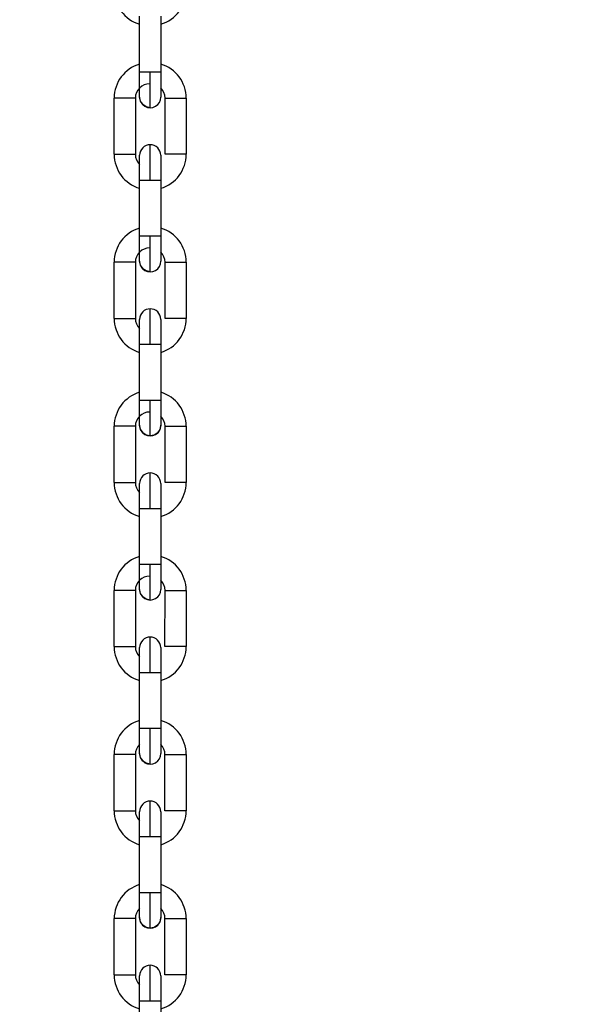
# Model space of a CAD drawing. Header units: inches. Extents: x 170 to 288, y 234 to 248.
# Tile 82 of 192: x 186.066 to 186.203, y 243.261 to 243.505. Entities that reach past the tile are written whole.
import ezdxf

# ---------------------------------------------------------------- set-up
doc = ezdxf.new("R2010")
doc.units = ezdxf.units.IN
doc.header["$LTSCALE"] = 0.25
doc.header["$MEASUREMENT"] = 0
doc.layers.add('ANNOTATIONS', color=1, linetype='Continuous')
doc.layers.add('SLIM E GUIDE MOTOR LH', color=7, linetype='Continuous')
doc.styles.add('ARIAL', font='arial.ttf', dxfattribs={"height": 0.09375})
doc.dimstyles.new('STANDARD$0', dxfattribs={"dimtxt": 0.09375, "dimasz": 0.09375, "dimexe": 0.03125, "dimexo": 0.046875, "dimgap": 0.09, "dimtad": 0, "dimtih": 1, "dimtoh": 1, "dimdec": 4, "dimzin": 0, "dimdsep": 46, "dimtxsty": 'ARIAL', "dimcen": 0.09, "dimadec": 0, "dimazin": 0, "dimtfac": 1, "dimtdec": 4, "dimtofl": 0, "dimtmove": 0, "dimatfit": 1, "dimfxl": 1, "dimtolj": 1, "dimtzin": 0, "dimarcsym": 0})

# ---------------------------------------------------------------- blocks, each defined once
blk = doc.blocks.new('*D11')
at = {"layer": 'ANNOTATIONS', "color": 0, "lineweight": -2, "transparency": 16777216}
for p, q in [((185.6191465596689, 244.1437778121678), (187.0176164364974, 244.1437778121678)), ((186.9863664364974, 244.0500278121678), (186.9863664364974, 242.3590412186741)), ((186.9863664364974, 240.2331944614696), (186.9863664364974, 241.9241810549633)), ((185.7089299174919, 240.1394444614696), (187.0176164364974, 240.1394444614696))]:
    blk.add_line(p, q, dxfattribs=at)
at = {"layer": 'ANNOTATIONS', "color": 0, "transparency": 16777216}
for points in [[(186.9707414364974, 244.0500278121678), (187.0019914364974, 244.0500278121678), (186.9863664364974, 244.1437778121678)], [(186.9707414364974, 240.2331944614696), (187.0019914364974, 240.2331944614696), (186.9863664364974, 240.1394444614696)]]:
    blk.add_solid(points, dxfattribs=at)
at = {"layer": 'defpoints', "color": 0, "transparency": 16777216}
for p in [(185.5722715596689, 244.1437778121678), (186.9863664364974, 244.1437778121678), (185.6620549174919, 240.1394444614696)]:
    blk.add_point(p, dxfattribs=at)
at = {"layer": 'ANNOTATIONS', "color": 0, "transparency": 16777216, "insert": (186.9863664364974, 242.1416111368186), "char_height": 0.09375, "attachment_point": 5, "style": 'ARIAL'}
blk.add_mtext('\\A1;OPENING \\PHEIGHT', dxfattribs=at)

msp = doc.modelspace()

# ---------------------------------------------------------------- linework, layer by layer
at = {"layer": 'SLIM E GUIDE MOTOR LH'}
for p, q in [((186.096180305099, 243.4917794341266), (186.0961806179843, 243.5056901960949)), ((186.1014298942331, 243.5056901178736), (186.1014296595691, 243.4917793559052)), ((186.089880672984, 243.4714487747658), (186.0898809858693, 243.4853595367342)), ((186.0951303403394, 243.4853594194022), (186.0951300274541, 243.4714486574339)), ((186.1024790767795, 243.4714485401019), (186.1024793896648, 243.4853593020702)), ((186.1077287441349, 243.4853591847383), (186.1077284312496, 243.4714484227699)), ((186.0961794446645, 243.4511180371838), (186.0961797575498, 243.4650287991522)), ((186.0961797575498, 243.4650287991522), (186.0988043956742, 243.4650287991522)), ((186.1014291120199, 243.4650286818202), (186.1014287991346, 243.4511179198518)), ((186.0988041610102, 243.4511180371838), (186.0961794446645, 243.4511180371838)), ((186.0898798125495, 243.4307873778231), (186.0898801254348, 243.4446981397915)), ((186.0951294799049, 243.4446980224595), (186.0951291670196, 243.4307872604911)), ((186.1024782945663, 243.4307871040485), (186.1024785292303, 243.4446978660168)), ((186.1077278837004, 243.4446977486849), (186.1077276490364, 243.4307869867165)), ((186.0961786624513, 243.4104566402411), (186.0961788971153, 243.4243674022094)), ((186.1014282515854, 243.4243672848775), (186.1014280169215, 243.4104565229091)), ((186.0898790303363, 243.3901259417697), (186.0898792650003, 243.4040367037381)), ((186.0951286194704, 243.4040366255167), (186.0951283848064, 243.3901258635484)), ((186.1024774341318, 243.3901257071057), (186.1024777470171, 243.4040364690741)), ((186.1077271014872, 243.4040363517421), (186.107726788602, 243.3901255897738)), ((186.0961778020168, 243.3697952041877), (186.0961781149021, 243.383705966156)), ((186.1014274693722, 243.3837058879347), (186.1014271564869, 243.3697951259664)), ((186.0898781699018, 243.349464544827), (186.0898784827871, 243.3633753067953)), ((186.0951278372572, 243.3633751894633), (186.0951275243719, 243.349464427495)), ((186.1024765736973, 243.3494642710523), (186.1024768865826, 243.3633750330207)), ((186.1077262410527, 243.3633749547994), (186.1077259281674, 243.349464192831)), ((186.0961770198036, 243.3291338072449), (186.0961772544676, 243.3430445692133)), ((186.0961772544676, 243.3430445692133), (186.0988019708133, 243.3430445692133)), ((186.1014266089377, 243.3430444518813), (186.1014262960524, 243.329133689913)), ((186.098801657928, 243.3291338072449), (186.0961770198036, 243.3291338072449)), ((186.0898773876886, 243.3088031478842), (186.0898776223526, 243.3227139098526)), ((186.0951269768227, 243.3227137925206), (186.0951266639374, 243.3088030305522)), ((186.1024757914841, 243.3088028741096), (186.1024760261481, 243.322713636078)), ((186.1077253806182, 243.322713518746), (186.1077251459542, 243.3088027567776)), ((186.0961765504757, 243.3062855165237), (186.0961765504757, 243.3085510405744)), ((186.0961761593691, 243.2884724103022), (186.0961764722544, 243.3023831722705)), ((186.1014257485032, 243.3023830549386), (186.1014255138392, 243.2884722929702)), ((186.0898765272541, 243.2681417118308), (186.0898768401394, 243.2820524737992)), ((186.0951261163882, 243.2820523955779), (186.0951258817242, 243.2681416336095)), ((186.1024749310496, 243.2681414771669), (186.1024752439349, 243.2820522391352)), ((186.107724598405, 243.2820521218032), (186.1077242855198, 243.2681413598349)), ((186.0961752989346, 243.2478109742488), (186.0961756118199, 243.2617217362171)), ((186.10142496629, 243.2617216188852), (186.1014246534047, 243.2478108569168))]:
    msp.add_line(p, q, dxfattribs=at)
at = {"layer": 'SLIM E GUIDE MOTOR LH', "flags": 128}
for points in [[(186.0961801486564, 243.4856113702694), (186.0961801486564, 243.486080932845), (186.0961802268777, 243.4866509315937), (186.0961802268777, 243.489419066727), (186.096180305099, 243.4905761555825), (186.096180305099, 243.4917794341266)], [(186.0988049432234, 243.4917794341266), (186.0978005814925, 243.4917794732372), (186.0963800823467, 243.4917794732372), (186.096180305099, 243.4917794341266)], [(186.0988047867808, 243.4829866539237), (186.0988047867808, 243.4844685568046), (186.0988048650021, 243.4855620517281), (186.0988048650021, 243.4868944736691), (186.0988049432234, 243.4884146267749), (186.0988049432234, 243.4917794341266)], [(186.1014296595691, 243.4917793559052), (186.1012298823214, 243.4917793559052), (186.1006609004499, 243.4917793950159), (186.0998093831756, 243.4917794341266), (186.0988049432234, 243.4917794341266)], [(186.1014296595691, 243.4917793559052), (186.1014296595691, 243.4905760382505), (186.1014295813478, 243.4894189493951), (186.1014295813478, 243.4874178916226), (186.1014295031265, 243.4866508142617), (186.1014295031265, 243.4856112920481)], [(186.0988047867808, 243.4829866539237), (186.0978003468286, 243.4831864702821), (186.0969489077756, 243.4837554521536), (186.0963799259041, 243.4846069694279), (186.0961801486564, 243.4856113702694)], [(186.0951303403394, 243.4853594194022), (186.0949304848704, 243.4853594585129), (186.0943615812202, 243.4853594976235), (186.0935100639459, 243.4853594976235), (186.0925056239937, 243.4853595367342), (186.0898809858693, 243.4853595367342)], [(186.1024793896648, 243.4853593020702), (186.1040996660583, 243.4853593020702), (186.1051040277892, 243.4853592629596), (186.1061084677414, 243.4853592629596), (186.1069599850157, 243.4853592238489), (186.1075289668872, 243.4853591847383), (186.1077287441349, 243.4853591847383)], [(186.0988043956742, 243.4650287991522), (186.0988044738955, 243.4667441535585), (186.0988044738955, 243.4683935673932), (186.0988045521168, 243.4699137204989), (186.0988045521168, 243.4723395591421), (186.0988046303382, 243.4731520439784), (186.0988046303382, 243.4738213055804)], [(186.089880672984, 243.4714487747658), (186.0925053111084, 243.4714487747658), (186.0935097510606, 243.4714487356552), (186.0943612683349, 243.4714487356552), (186.0949302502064, 243.4714486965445), (186.0951300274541, 243.4714486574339)], [(186.0961797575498, 243.4650287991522), (186.0961797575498, 243.4662321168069), (186.0961798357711, 243.4673891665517), (186.0961798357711, 243.4707271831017), (186.0961799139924, 243.4710781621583)], [(186.0961798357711, 243.4707271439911), (186.0961799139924, 243.4710781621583), (186.0961799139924, 243.471196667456)], [(186.1014291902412, 243.4711965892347), (186.1014291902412, 243.4684552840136), (186.1014291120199, 243.4673888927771), (186.1014291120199, 243.4650285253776)], [(186.1077284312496, 243.4714484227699), (186.1075286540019, 243.4714484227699), (186.1069596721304, 243.4714484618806), (186.1061081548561, 243.4714485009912), (186.1051037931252, 243.4714485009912), (186.104099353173, 243.4714485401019), (186.1024790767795, 243.4714485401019)], [(186.0988043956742, 243.4650287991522), (186.0998088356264, 243.4650287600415), (186.1006603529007, 243.4650287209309), (186.1012293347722, 243.4650287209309), (186.1014291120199, 243.4650286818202)], [(186.0961793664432, 243.4449499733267), (186.0961793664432, 243.4476912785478), (186.0961794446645, 243.4487576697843), (186.0961794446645, 243.4511180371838)], [(186.0988039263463, 243.442325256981), (186.0988040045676, 243.4424942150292), (186.0988040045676, 243.4449006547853), (186.0988040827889, 243.4462330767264), (186.0988040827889, 243.4494026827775), (186.0988041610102, 243.4511180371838)], [(186.1014287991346, 243.4511179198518), (186.1012290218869, 243.4511179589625), (186.1006600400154, 243.4511179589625), (186.0998086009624, 243.4511179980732), (186.0988041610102, 243.4511180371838)], [(186.1014287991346, 243.4511179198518), (186.1014287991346, 243.4487575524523), (186.1014287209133, 243.4476911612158), (186.1014287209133, 243.4449498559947)], [(186.0951294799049, 243.4446980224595), (186.0949297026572, 243.4446980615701), (186.0943607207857, 243.4446980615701), (186.0935092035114, 243.4446981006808), (186.0925047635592, 243.4446981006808), (186.0915004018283, 243.4446981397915), (186.0898801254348, 243.4446981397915)], [(186.0988039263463, 243.442325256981), (186.0977995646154, 243.4425250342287), (186.0969480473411, 243.4430940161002), (186.0963791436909, 243.4439455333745), (186.0961793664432, 243.4449499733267)], [(186.1024785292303, 243.4446978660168), (186.102678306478, 243.4446978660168), (186.1032472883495, 243.4446979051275), (186.1040988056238, 243.4446978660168), (186.105103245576, 243.4446978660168), (186.1061076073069, 243.4446978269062), (186.1069591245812, 243.4446978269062), (186.1075281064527, 243.4446977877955), (186.1077278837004, 243.4446977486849)], [(186.098803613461, 243.4243673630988), (186.098803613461, 243.4260827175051), (186.0988036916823, 243.4277321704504), (186.0988036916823, 243.430584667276), (186.0988037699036, 243.4316781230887), (186.0988037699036, 243.4331599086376)], [(186.0898798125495, 243.4307873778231), (186.091500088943, 243.4307873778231), (186.0925045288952, 243.4307873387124), (186.0935089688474, 243.4307873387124), (186.0943604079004, 243.4307872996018), (186.0949293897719, 243.4307872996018), (186.0951291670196, 243.4307872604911)], [(186.0961789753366, 243.4282697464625), (186.0961790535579, 243.4287286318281), (186.0961790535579, 243.4305352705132)], [(186.1014284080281, 243.4294956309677), (186.1014283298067, 243.4287285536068), (186.1014283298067, 243.4255704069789)], [(186.1014284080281, 243.4305351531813), (186.1014284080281, 243.429495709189)], [(186.1077276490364, 243.4307869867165), (186.1075277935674, 243.4307870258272), (186.1069588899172, 243.4307870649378), (186.1061073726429, 243.4307870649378), (186.1051029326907, 243.4307871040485), (186.1040984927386, 243.4307871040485), (186.1032470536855, 243.4307871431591), (186.102678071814, 243.4307871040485), (186.1024782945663, 243.4307871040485)], [(186.0961788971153, 243.4243674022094), (186.0961789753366, 243.4255706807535), (186.0961789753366, 243.4277940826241), (186.0961790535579, 243.4287287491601)], [(186.1014283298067, 243.4255706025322), (186.1014282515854, 243.4243672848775)], [(186.0961788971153, 243.4243674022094), (186.0977991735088, 243.4243674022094), (186.098803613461, 243.4243673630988)], [(186.098803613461, 243.4243673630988), (186.0998080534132, 243.4243673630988), (186.1006594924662, 243.4243673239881), (186.1012284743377, 243.4243672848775), (186.1014282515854, 243.4243672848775)], [(186.0961785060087, 243.4042885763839), (186.0961785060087, 243.4053280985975), (186.09617858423, 243.4060951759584), (186.09617858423, 243.4092533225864), (186.0961786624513, 243.4104566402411)], [(186.0988033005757, 243.4104566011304), (186.0977988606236, 243.4104566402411), (186.0961786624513, 243.4104566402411)], [(186.0988031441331, 243.4016638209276), (186.0988031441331, 243.4031457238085), (186.0988032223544, 243.4042392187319), (186.0988032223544, 243.4070917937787), (186.0988033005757, 243.4087412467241), (186.0988033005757, 243.4104566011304)], [(186.1014280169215, 243.4104565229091), (186.1012281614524, 243.4104565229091), (186.1006592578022, 243.4104565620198), (186.0998077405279, 243.4104566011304), (186.0988033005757, 243.4104566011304)], [(186.1014280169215, 243.4104565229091), (186.1014279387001, 243.4092532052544), (186.1014279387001, 243.4070297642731), (186.1014278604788, 243.4060950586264), (186.1014278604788, 243.404288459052)], [(186.0951286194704, 243.4040366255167), (186.0949288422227, 243.4040366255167), (186.0943598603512, 243.4040366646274), (186.0935084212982, 243.4040366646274), (186.092503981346, 243.4040367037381), (186.0914995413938, 243.4040367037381), (186.0906480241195, 243.4040367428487), (186.0900791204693, 243.4040367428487), (186.0898792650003, 243.4040367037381)], [(186.0988031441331, 243.4016638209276), (186.0977987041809, 243.4018636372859), (186.0969472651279, 243.4024326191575), (186.0963782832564, 243.4032841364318), (186.0961785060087, 243.4042885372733)], [(186.1014278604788, 243.404288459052), (186.1012280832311, 243.4032840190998), (186.1006591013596, 243.4024325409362), (186.0998075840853, 243.4018635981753), (186.0988031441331, 243.4016638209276)], [(186.1024777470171, 243.4040364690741), (186.1040979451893, 243.4040364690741), (186.1051023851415, 243.4040364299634), (186.1061068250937, 243.4040364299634), (186.106958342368, 243.4040363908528), (186.1075272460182, 243.4040363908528), (186.1077271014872, 243.4040363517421)], [(186.0988027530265, 243.383705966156), (186.0988028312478, 243.3854213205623), (186.0988028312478, 243.3885908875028), (186.0988029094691, 243.3899232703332), (186.0988029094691, 243.3924984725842)], [(186.0898790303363, 243.3901259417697), (186.090078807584, 243.3901259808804), (186.0914992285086, 243.3901259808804), (186.0935081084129, 243.390125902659), (186.0943596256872, 243.390125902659), (186.0949285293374, 243.3901258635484), (186.0951283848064, 243.3901258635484)], [(186.0961781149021, 243.383705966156), (186.0961781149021, 243.3860663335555), (186.0961781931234, 243.3871326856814), (186.0961781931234, 243.3898738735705)], [(186.1014275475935, 243.3898737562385), (186.1014275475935, 243.3871324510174), (186.1014274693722, 243.3860660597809), (186.1014274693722, 243.3837056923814)], [(186.107726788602, 243.3901255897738), (186.1075270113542, 243.3901256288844), (186.1069580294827, 243.3901256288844), (186.1061065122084, 243.3901256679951), (186.1051020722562, 243.3901256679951), (186.1040977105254, 243.3901257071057), (186.1024774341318, 243.3901257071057)], [(186.1014275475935, 243.3871325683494), (186.1014274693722, 243.3860662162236)], [(186.0961781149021, 243.383705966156), (186.0963778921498, 243.3837060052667), (186.0969468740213, 243.3837060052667), (186.0977983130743, 243.383705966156), (186.0988027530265, 243.383705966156)], [(186.0988027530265, 243.383705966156), (186.0998071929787, 243.3837059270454), (186.100658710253, 243.3837059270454), (186.1012276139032, 243.3837058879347), (186.1014274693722, 243.3837058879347)], [(186.0961777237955, 243.3636271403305), (186.0961777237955, 243.3674348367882), (186.0961778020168, 243.368591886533), (186.0961778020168, 243.3697952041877)], [(186.0988025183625, 243.3697952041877), (186.0977980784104, 243.3697952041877), (186.096946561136, 243.3697952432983), (186.0963775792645, 243.3697952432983), (186.0961778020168, 243.3697952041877)], [(186.0988022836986, 243.3610024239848), (186.0988022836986, 243.3616717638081), (186.0988023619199, 243.3624843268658), (186.0988023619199, 243.3649102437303), (186.0988024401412, 243.366430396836), (186.0988024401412, 243.3680798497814), (186.0988025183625, 243.3697952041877)], [(186.1014271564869, 243.3697951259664), (186.1012273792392, 243.3697951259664), (186.1006583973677, 243.369795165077), (186.0998068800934, 243.369795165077), (186.0988025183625, 243.3697952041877)], [(186.1014271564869, 243.3697951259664), (186.1014271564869, 243.3685918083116), (186.1014270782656, 243.3674347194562), (186.1014270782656, 243.3646665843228), (186.1014270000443, 243.3640965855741), (186.1014270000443, 243.3636270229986)], [(186.0988022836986, 243.3610024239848), (186.0977979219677, 243.3612022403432), (186.0969464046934, 243.3617712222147), (186.0963774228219, 243.362622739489), (186.0961777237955, 243.3636271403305)], [(186.0951278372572, 243.3633751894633), (186.0949279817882, 243.363375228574), (186.094359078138, 243.363375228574), (186.0935075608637, 243.3633752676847), (186.0925031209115, 243.3633753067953), (186.0898784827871, 243.3633753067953)], [(186.1024768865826, 243.3633750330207), (186.1026766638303, 243.3633750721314), (186.1040971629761, 243.3633750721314), (186.1051016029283, 243.3633750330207), (186.1061059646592, 243.36337499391), (186.1069574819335, 243.36337499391), (186.107526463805, 243.3633749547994), (186.1077262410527, 243.3633749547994)], [(186.0988019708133, 243.3430445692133), (186.0988019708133, 243.3464093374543), (186.0988020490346, 243.3479294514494), (186.0988020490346, 243.3503553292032), (186.0988021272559, 243.3511678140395), (186.0988021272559, 243.3518370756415)], [(186.0898781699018, 243.349464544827), (186.0925028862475, 243.349464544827), (186.0935072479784, 243.3494645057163), (186.0943587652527, 243.3494644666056), (186.0949277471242, 243.3494644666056), (186.0951275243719, 243.349464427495)], [(186.0961773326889, 243.3481729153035), (186.0961774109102, 243.3487429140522), (186.0961774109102, 243.3492124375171)], [(186.1014267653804, 243.3492123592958), (186.1014267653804, 243.3490938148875), (186.101426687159, 243.3487428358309), (186.101426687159, 243.3454048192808), (186.1014266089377, 243.344247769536), (186.1014266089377, 243.3430444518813)], [(186.1077259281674, 243.349464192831), (186.1075261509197, 243.349464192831), (186.1069571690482, 243.3494642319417), (186.1061057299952, 243.3494642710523), (186.1051012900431, 243.3494642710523), (186.1040968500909, 243.349464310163), (186.1026764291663, 243.349464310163), (186.1024765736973, 243.3494642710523)], [(186.0961772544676, 243.3430445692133), (186.0961772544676, 243.344247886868), (186.0961773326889, 243.3454049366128), (186.0961773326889, 243.3481729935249), (186.0961774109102, 243.3487429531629)], [(186.0988019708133, 243.3430445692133), (186.0998063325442, 243.3430445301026), (186.1006578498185, 243.343044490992), (186.10122683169, 243.343044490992), (186.1014266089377, 243.3430444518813)], [(186.096176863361, 243.3229657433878), (186.096176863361, 243.3247723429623), (186.0961769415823, 243.3257070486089), (186.0961769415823, 243.3279304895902), (186.0961770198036, 243.3291338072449)], [(186.0988015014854, 243.3203410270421), (186.0988015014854, 243.3229164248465), (186.0988015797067, 243.3242488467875), (186.0988015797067, 243.327418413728), (186.098801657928, 243.3291338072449)], [(186.1014262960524, 243.329133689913), (186.1012265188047, 243.3291337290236), (186.1006575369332, 243.3291337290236), (186.0998060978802, 243.3291337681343), (186.098801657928, 243.3291338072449)], [(186.1014262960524, 243.329133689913), (186.1014262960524, 243.3267733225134), (186.1014262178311, 243.3257069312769), (186.1014262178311, 243.3229656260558)], [(186.0951269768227, 243.3227137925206), (186.094927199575, 243.3227137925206), (186.0943582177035, 243.3227138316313), (186.0935067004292, 243.3227138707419), (186.0925023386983, 243.3227138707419), (186.0914978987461, 243.3227139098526), (186.0898776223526, 243.3227139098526)], [(186.0988015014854, 243.3203409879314), (186.0977970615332, 243.3205408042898), (186.0969455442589, 243.3211097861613), (186.0963766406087, 243.3219613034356), (186.096176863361, 243.3229657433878)], [(186.1024760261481, 243.322713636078), (186.1051007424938, 243.322713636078), (186.106105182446, 243.3227135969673), (186.106956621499, 243.3227135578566), (186.1075256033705, 243.3227135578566), (186.1077253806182, 243.322713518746)], [(186.0988011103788, 243.3023831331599), (186.0988011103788, 243.3040984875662), (186.0988011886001, 243.3057479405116), (186.0988011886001, 243.3072680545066), (186.0988012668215, 243.308600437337), (186.0988012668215, 243.3111756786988)], [(186.0898773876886, 243.3088031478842), (186.0914975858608, 243.3088031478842), (186.092502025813, 243.3088031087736), (186.0935064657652, 243.3088031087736), (186.0943579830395, 243.3088030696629), (186.0949268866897, 243.3088030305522), (186.0951266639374, 243.3088030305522)], [(186.1014259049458, 243.3085509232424), (186.1014259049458, 243.3067444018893), (186.1014258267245, 243.3058097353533), (186.1014258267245, 243.3035863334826), (186.1014257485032, 243.3023830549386)], [(186.1077251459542, 243.3088027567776), (186.1075253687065, 243.3088027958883), (186.106956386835, 243.3088027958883), (186.1061048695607, 243.3088028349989), (186.1051004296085, 243.3088028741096), (186.1024757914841, 243.3088028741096)], [(186.0961764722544, 243.3023831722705), (186.0961764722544, 243.3058098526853), (186.0961765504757, 243.3067445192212)], [(186.0961764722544, 243.3023831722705), (186.0977966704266, 243.3023831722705), (186.0988011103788, 243.3023831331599)], [(186.0988011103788, 243.3023831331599), (186.099805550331, 243.3023831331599), (186.1006570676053, 243.3023830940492), (186.1012259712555, 243.3023830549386), (186.1014257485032, 243.3023830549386)], [(186.0961760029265, 243.2823043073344), (186.0961760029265, 243.28277386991), (186.0961760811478, 243.2833438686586), (186.0961760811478, 243.286112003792), (186.0961761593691, 243.2872690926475), (186.0961761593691, 243.2884724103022)], [(186.0988007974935, 243.2884723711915), (186.0977964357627, 243.2884724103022), (186.0961761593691, 243.2884724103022)], [(186.0988006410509, 243.2796795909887), (186.0988006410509, 243.2811614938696), (186.0988007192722, 243.2822549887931), (186.0988007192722, 243.2851075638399), (186.0988007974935, 243.2867570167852), (186.0988007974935, 243.2884723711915)], [(186.1014255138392, 243.2884722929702), (186.1012257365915, 243.2884722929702), (186.10065675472, 243.2884723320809), (186.0998052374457, 243.2884723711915), (186.0988007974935, 243.2884723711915)], [(186.1014255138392, 243.2884722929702), (186.1014254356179, 243.2872689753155), (186.1014254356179, 243.2841108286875), (186.1014253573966, 243.2833437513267), (186.1014253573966, 243.2823042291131)], [(186.0951261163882, 243.2820523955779), (186.0949263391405, 243.2820523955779), (186.0943574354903, 243.2820524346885), (186.093505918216, 243.2820524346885), (186.0925014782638, 243.2820524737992), (186.0914970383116, 243.2820524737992), (186.0906455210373, 243.2820525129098), (186.0900766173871, 243.2820525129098), (186.0898768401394, 243.2820524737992)], [(186.0988006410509, 243.2796795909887), (186.0977962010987, 243.2798794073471), (186.0969447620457, 243.2804483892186), (186.0963757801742, 243.2812999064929), (186.0961760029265, 243.2823043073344)], [(186.1014253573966, 243.2823042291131), (186.1012255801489, 243.2812997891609), (186.1006565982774, 243.2804483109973), (186.0998050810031, 243.2798793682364), (186.0988006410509, 243.2796795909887)], [(186.1024752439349, 243.2820522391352), (186.1040955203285, 243.2820522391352), (186.1050998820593, 243.2820522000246), (186.1061043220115, 243.2820522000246), (186.1069558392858, 243.2820521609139), (186.1075248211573, 243.2820521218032), (186.107724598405, 243.2820521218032)], [(186.0988002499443, 243.2617217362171), (186.0988003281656, 243.2634370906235), (186.0988003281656, 243.2650865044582), (186.0988004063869, 243.2666066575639), (186.0988004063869, 243.2698449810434), (186.0988004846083, 243.2703453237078), (186.0988004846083, 243.2705142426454)], [(186.0898765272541, 243.2681417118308), (186.0900763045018, 243.2681417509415), (186.0906452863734, 243.2681417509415), (186.0914968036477, 243.2681417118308), (186.0925011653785, 243.2681417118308), (186.0935056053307, 243.2681416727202), (186.094357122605, 243.2681416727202), (186.0949261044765, 243.2681416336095), (186.0951258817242, 243.2681416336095)], [(186.0961756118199, 243.2617217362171), (186.0961756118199, 243.2629250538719), (186.0961756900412, 243.2640821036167), (186.0961756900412, 243.2677710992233)], [(186.0961756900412, 243.2677710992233), (186.0961757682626, 243.2678896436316)], [(186.1014250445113, 243.2678895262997), (186.1014250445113, 243.2651483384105), (186.10142496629, 243.2640819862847)], [(186.1077242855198, 243.2681413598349), (186.107524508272, 243.2681413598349), (186.1069555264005, 243.2681413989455), (186.1061040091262, 243.2681414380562), (186.1050996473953, 243.2681414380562), (186.1040952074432, 243.2681414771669), (186.1024749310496, 243.2681414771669)], [(186.1014250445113, 243.2651482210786), (186.10142496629, 243.264081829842), (186.10142496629, 243.2617214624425)], [(186.0961756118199, 243.2617217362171), (186.0963753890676, 243.2617217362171), (186.0969443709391, 243.2617217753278), (186.0977958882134, 243.2617217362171), (186.0988002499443, 243.2617217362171)], [(186.0988002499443, 243.2617217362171), (186.0998046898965, 243.2617216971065), (186.1006562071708, 243.2617216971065), (186.1012251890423, 243.2617216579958), (186.10142496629, 243.2617216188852)]]:
    msp.add_lwpolyline(points, dxfattribs=at)
at = {"layer": 'SLIM E GUIDE MOTOR LH'}
for centre, radius, start, end in [((186.0986741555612, 243.5121100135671), 0.008792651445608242, 179.9988299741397, 253.5247191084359), ((186.0989366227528, 243.5121100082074), 0.008792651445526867, 286.4729408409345, 359.9988299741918), ((186.0986736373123, 243.4853593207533), 0.00879265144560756, 106.4727034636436, 179.9985925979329), ((186.0989360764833, 243.485359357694), 0.008792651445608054, 359.9988299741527, 73.52471910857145), ((186.0986736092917, 243.4853593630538), 0.003543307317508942, 89.99882997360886, 179.9988299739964), ((186.0989360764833, 243.485359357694), 0.00354330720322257, 359.9988299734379, 45.27391868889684), ((186.0988048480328, 243.4856113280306), 0.002624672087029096, 179.9988299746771, 359.9994094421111), ((186.0988045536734, 243.4711966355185), 0.002624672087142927, 359.979854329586, 179.9798341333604), ((186.0986733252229, 243.4714486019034), 0.008792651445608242, 179.9988299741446, 253.5247191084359), ((186.0986733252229, 243.4714486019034), 0.003543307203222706, 179.9988299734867, 225.2740657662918), ((186.0989357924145, 243.4714485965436), 0.008792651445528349, 286.4729408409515, 359.9988299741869), ((186.0986727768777, 243.4446979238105), 0.00879265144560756, 106.4727034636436, 179.9985925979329), ((186.0989352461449, 243.4446979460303), 0.008792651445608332, 359.9988299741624, 73.52471910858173), ((186.0986727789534, 243.4446979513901), 0.003543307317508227, 89.99882997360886, 179.9988299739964), ((186.0989352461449, 243.4446979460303), 0.00354330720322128, 359.9988299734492, 45.27391868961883), ((186.0988040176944, 243.4449499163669), 0.002624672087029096, 179.9988299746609, 359.9994094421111), ((186.0988037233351, 243.4305352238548), 0.002624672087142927, 359.979854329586, 179.9798341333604), ((186.0986724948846, 243.4307871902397), 0.008792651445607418, 179.9988299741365, 253.5247190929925), ((186.0986724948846, 243.4307871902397), 0.003543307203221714, 179.9988299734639, 225.2739186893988), ((186.0989349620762, 243.4307871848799), 0.008792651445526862, 286.4729408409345, 359.9988299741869), ((186.0986719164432, 243.4040364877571), 0.00879265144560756, 106.4727034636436, 179.9985925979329), ((186.0989344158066, 243.4040365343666), 0.00879265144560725, 359.9988299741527, 73.52471910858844), ((186.0986719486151, 243.4040365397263), 0.003543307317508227, 89.99882997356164, 179.9988299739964), ((186.0989344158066, 243.4040365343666), 0.003543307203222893, 359.9988299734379, 45.27422797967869), ((186.0988031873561, 243.4042885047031), 0.002624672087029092, 179.9988299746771, 359.9988364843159), ((186.0988028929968, 243.389873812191), 0.002624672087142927, 359.979854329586, 179.9798341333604), ((186.0986716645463, 243.3901257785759), 0.008792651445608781, 179.9988299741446, 253.5247190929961), ((186.0986716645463, 243.3901257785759), 0.003543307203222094, 179.9988299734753, 225.2739186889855), ((186.0989341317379, 243.3901257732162), 0.008792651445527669, 286.4729408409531, 359.9988299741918), ((186.09867113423, 243.3633750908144), 0.00879265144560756, 106.4727034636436, 179.9985925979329), ((186.0989335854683, 243.3633751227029), 0.00879265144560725, 359.9988299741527, 73.52471910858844), ((186.0986711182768, 243.3633751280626), 0.003543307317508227, 89.99882997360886, 179.9988299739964), ((186.0989335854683, 243.3633751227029), 0.003543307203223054, 359.9988299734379, 45.27424653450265), ((186.0988023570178, 243.3636270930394), 0.002624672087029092, 179.9988299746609, 359.9994094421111), ((186.0988020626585, 243.3492124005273), 0.002624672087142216, 359.9798543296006, 179.9798341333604), ((186.098670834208, 243.3494643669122), 0.008792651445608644, 179.9988299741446, 253.5247191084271), ((186.098670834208, 243.3494643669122), 0.003543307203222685, 179.9988299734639, 225.2740896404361), ((186.0989333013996, 243.3494643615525), 0.008792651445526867, 286.4729408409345, 359.9988299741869), ((186.0986702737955, 243.3227136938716), 0.00879265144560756, 106.4727034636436, 179.9985925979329), ((186.0989327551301, 243.3227137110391), 0.00879265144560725, 359.9988299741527, 73.52471910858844), ((186.0986702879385, 243.3227137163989), 0.003543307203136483, 134.7238657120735, 179.9988299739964), ((186.0989327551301, 243.3227137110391), 0.003543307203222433, 359.9988299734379, 45.27421774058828), ((186.0988015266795, 243.3229656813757), 0.002624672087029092, 179.9988299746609, 359.9994094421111), ((186.0988012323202, 243.3085509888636), 0.002624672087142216, 359.979854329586, 179.9798341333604), ((186.0986700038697, 243.3088029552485), 0.00879265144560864, 179.9988299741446, 253.5247191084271), ((186.0986700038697, 243.3088029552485), 0.003543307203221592, 179.9988299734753, 225.2739186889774), ((186.0989324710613, 243.3088029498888), 0.008792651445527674, 286.4729408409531, 359.9988299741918), ((186.098678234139, 243.2820522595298), 0.00879265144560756, 106.4727034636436, 179.9985925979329), ((186.0989319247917, 243.2820522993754), 0.008792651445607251, 359.9988299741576, 73.52471910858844), ((186.0986694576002, 243.2820523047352), 0.003543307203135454, 134.7241327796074, 179.9988299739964), ((186.0989319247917, 243.2820522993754), 0.003543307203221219, 359.9988299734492, 45.27391868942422), ((186.0988006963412, 243.282304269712), 0.002624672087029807, 179.9988299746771, 359.9988364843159), ((186.0988004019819, 243.2678895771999), 0.002624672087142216, 359.979854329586, 179.9798341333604), ((186.0986691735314, 243.2681415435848), 0.008792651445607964, 179.9988299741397, 253.5247191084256), ((186.0986691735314, 243.2681415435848), 0.003543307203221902, 179.9988299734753, 225.2739186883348), ((186.098931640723, 243.2681415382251), 0.00879265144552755, 286.4729408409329, 359.998829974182)]:
    msp.add_arc(centre, radius, start, end, dxfattribs=at)

# ---------------------------------------------------------------- dimensions: what is measured, and where the dimension line sits
at = {"layer": 'ANNOTATIONS'}
dim = msp.add_linear_dim(base=(186.9863664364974, 244.1437778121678), p1=(185.6620549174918, 240.1394444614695), p2=(185.5722715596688, 244.1437778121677), angle=90, text='OPENING \\PHEIGHT', dimstyle='STANDARD$0', dxfattribs=at)
dim.commit()
dim.dimension.update_dxf_attribs({"geometry": '*D11', "text_midpoint": (186.9863664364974, 242.1416111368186)})

doc.saveas('drawing.dxf')
